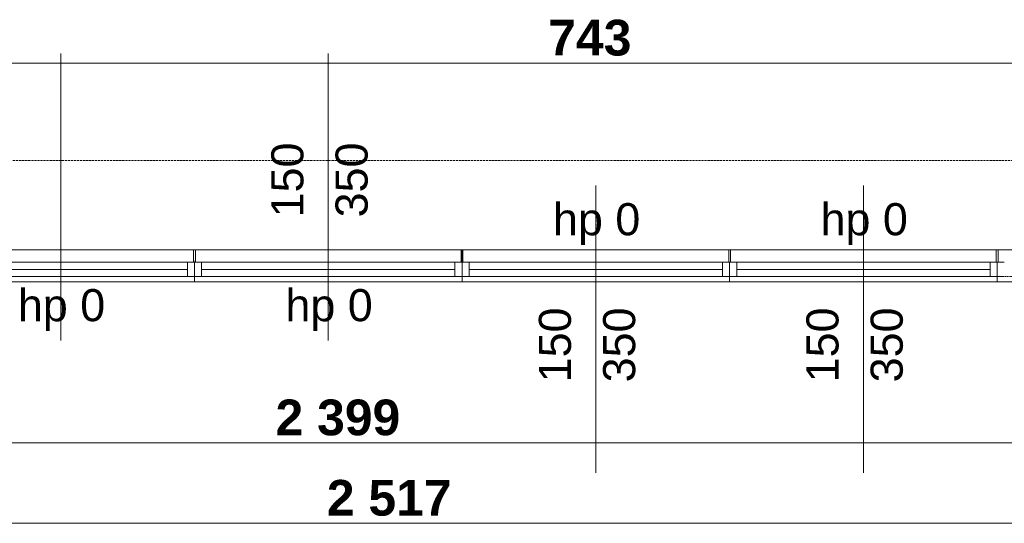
# Model space of a CAD drawing. Extents: x -7314 to 11761, y 144 to 9383.
# Tile 5 of 193: x 1951 to 2503, y 584 to 866. Entities that reach past the tile are written whole.
import ezdxf
from ezdxf.xclip import XClip

# ---------------------------------------------------------------- set-up
doc = ezdxf.new("R2010")
doc.units = 0
doc.header["$MEASUREMENT"] = 0
doc.header["$XCLIPFRAME"] = 0
for name, pattern in [('Krawędzie ukryte', [68, 48, -20]), ('Przerywana gęsta', [36, 24, -12]), ('Wipeout_Contour', [20000, 0, -20000])]:
    doc.linetypes.add(name, pattern=pattern)
for name, color, linetype in [('FORMA - Arch 01 - 220-A Ściany', 7, 'Continuous'), ('FORMA - Arch 01 - 410-K Osie', 7, 'Continuous'), ('FORMA - Arch 04 - Wymiary ogólne', 7, 'Continuous')]:
    doc.layers.add(name, color=color, linetype=linetype)
doc.styles.add('STYL_AUTOMATYCZNY_2', font='arial.ttf')
doc.styles.add('STYL_AUTOMATYCZNY_9', font='arial.ttf')
pattern_1 = [(0, (4185.3, -5972.398), (0, 17.32051), [0, -10]), (0, (4190.3, -5963.738), (0, 17.32051), [0, -10])]
pattern_2 = [(45, (4185.3, -5972.398), (-17.67767, 17.67767), []), (45, (4181.764, -5968.863), (-17.67767, 17.67767), []), (45, (4178.229, -5965.327), (-17.67767, 17.67767), [])]

# ---------------------------------------------------------------- blocks, each defined once
blk = doc.blocks.new('Rysunek_1_1', base_point=(4185.3, -5972.4))
at = {"color": 7, "linetype": 'Continuous', "lineweight": 13, "ltscale": 0.025}
for p, q in [((2199.04, 718.9), (2349.04, 718.9)), ((2349.04, 721.9), (2349.04, 718.9)), ((2349.04, 718.9), (2499.04, 718.9)), ((2499.04, 721.9), (2499.04, 718.9)), ((2499.04, 718.9), (2649.04, 718.9))]:
    blk.add_line(p, q, dxfattribs=at)
at = {"color": 7, "linetype": 'Przerywana gęsta', "lineweight": 13, "ltscale": 0.025}
blk.add_line((2499.04, 721.9), (2649.04, 721.9), dxfattribs=at)
at = {"layer": 'FORMA - Arch 01 - 220-A Ściany', "color": 7, "linetype": 'Continuous', "lineweight": 13, "ltscale": 0.025}
for p, q in [((2049.04, 718.9), (1899.04, 718.9)), ((2199.04, 718.9), (2049.04, 718.9))]:
    blk.add_line(p, q, dxfattribs=at)
at = {"layer": 'FORMA - Arch 01 - 410-K Osie', "color": 7, "linetype": 'Krawędzie ukryte', "lineweight": 13, "ltscale": 0.025}
blk.add_line((3420.76, 786.9), (587.6, 786.9), dxfattribs=at)
at = {"layer": 'FORMA - Arch 04 - Wymiary ogólne', "color": 154, "linetype": 'Continuous', "lineweight": 13, "ltscale": 0.025}
for p, q in [((2641.54, 841.42), (1899, 841.42)), ((3313.04, 628.63), (914.04, 628.63)), ((3416.04, 583.63), (899.04, 583.63))]:
    blk.add_line(p, q, dxfattribs=at)
at = {"color": 7, "linetype": 'Continuous', "lineweight": 13, "char_height": 18, "attachment_point": 7, "style": 'STYL_AUTOMATYCZNY_2'}
for insert in [(2250.02, 739.57), (2400.02, 739.57)]:
    blk.add_mtext('\\A1;{\\pql;\\pt0;\\fArial|b0|i0|c238|p0;\\W1.000000;hp 0\\fArial|b0|i0|c238|p0;\\W1.000000;\\A1{\\H.66x;\\S^  ;}\\fArial|b0|i0|c238|p0;\\W1.000000;\\fArial|b0|i0|c238|p0;\\W1.000000;}', dxfattribs=dict(at, insert=insert))
at = {"layer": 'FORMA - Arch 01 - 220-A Ściany', "color": 7, "linetype": 'Continuous', "lineweight": 13, "char_height": 18, "attachment_point": 7, "rotation": 90, "style": 'STYL_AUTOMATYCZNY_2'}
for s, insert in [('\\A1;{\\pql;\\pt0;\\fArial|b0|i0|c238|p0;\\W1.000000;150\\fArial|b0|i0|c238|p0;\\W1.000000;\\A1{\\H.66x;\\S^  ;}\\fArial|b0|i0|c238|p0;\\W1.000000;\\fArial|b0|i0|c238|p0;\\W1.000000;}', (2115.34, 755.01)), ('\\A1;{\\pql;\\pt0;\\fArial|b0|i0|c238|p0;\\W1.000000;350\\fArial|b0|i0|c238|p0;\\W1.000000;\\A1{\\H.66x;\\S^  ;}\\fArial|b0|i0|c238|p0;\\W1.000000;\\fArial|b0|i0|c238|p0;\\W1.000000;}', (2151.35, 755.01))]:
    blk.add_mtext(s, dxfattribs=dict(at, insert=insert))
at = {"layer": 'FORMA - Arch 04 - Wymiary ogólne', "color": 154, "linetype": 'Continuous', "lineweight": 13, "char_height": 20, "attachment_point": 7, "style": 'STYL_AUTOMATYCZNY_9'}
for s, insert, width in [('\\A1;{\\pql;\\fArial|b1|i0|c238|p0;\\W1.000000;743}', (2247.39, 845.42), 45.7634), ('\\A1;{\\pql;\\fArial|b1|i0|c238|p0;\\W1.000000;2\xa0399}', (2094.48, 632.63), 68.6384), ('\\A1;{\\pql;\\fArial|b1|i0|c238|p0;\\W1.000000;2\xa0517}', (2123.22, 587.63), 68.6384)]:
    blk.add_mtext(s, dxfattribs=dict(at, insert=insert, width=width))
at = {"color": 254, "linetype": 'Wipeout_Contour', "lineweight": 0, "ltscale": 11593.086793}
blk.add_wipeout([(2199.04, 736.9), (2199.04, 736.4), (2199.04, 729.9), (2199.54, 729.9), (2199.54, 736.9)], dxfattribs=at)
at = {"color": 254, "linetype": 'Wipeout_Contour', "lineweight": 0, "ltscale": 12306.795718}
blk.add_wipeout([(2349.04, 736.9), (2349.04, 736.4), (2349.04, 729.9), (2349.54, 729.9), (2349.54, 736.9)], dxfattribs=at)
at = {"color": 254, "linetype": 'Wipeout_Contour', "lineweight": 0, "ltscale": 13024.583667}
blk.add_wipeout([(2499.04, 736.9), (2499.04, 736.4), (2499.04, 729.9), (2499.54, 729.9), (2499.54, 736.9)], dxfattribs=at)
at = {"color": 254, "linetype": 'Wipeout_Contour', "lineweight": 0, "ltscale": 10884.25933}
blk.add_wipeout([(2049.54, 736.9), (2049.04, 736.9), (2049.04, 736.4), (2049.04, 729.9), (2049.54, 729.9)], dxfattribs=at).dxf.layer = 'FORMA - Arch 01 - 220-A Ściany'
at = {"color": 254, "linetype": 'Wipeout_Contour', "lineweight": 0, "ltscale": 6937.505413}
blk.add_wipeout([(2199.04, 721.9), (2199.04, 724.9), (899.04, 724.9), (899.04, 721.9)], dxfattribs=at).dxf.layer = 'FORMA - Arch 01 - 220-A Ściany'
at = {"linetype": 'Continuous', "lineweight": 5}
h = blk.add_hatch(dxfattribs=at)
h.set_pattern_fill('Tynk__4__0001', style=0, pattern_type=2)
h.set_pattern_definition(pattern_1)
h.paths.add_polyline_path([(2199.04, 736.9), (2199.04, 736.4), (2199.04, 729.9), (2199.54, 729.9), (2199.54, 736.9)])
h = blk.add_hatch(dxfattribs=at)
h.set_pattern_fill('Tynk__4__0001', style=0, pattern_type=2)
h.set_pattern_definition(pattern_1)
h.paths.add_polyline_path([(2349.04, 736.9), (2349.04, 736.4), (2349.04, 729.9), (2349.54, 729.9), (2349.54, 736.9)])
h = blk.add_hatch(dxfattribs=at)
h.set_pattern_fill('Tynk__4__0001', style=0, pattern_type=2)
h.set_pattern_definition(pattern_1)
h.paths.add_polyline_path([(2499.04, 736.9), (2499.04, 736.4), (2499.04, 729.9), (2499.54, 729.9), (2499.54, 736.9)])
at = {"layer": 'FORMA - Arch 01 - 220-A Ściany', "linetype": 'Continuous', "lineweight": 5}
h = blk.add_hatch(dxfattribs=at)
h.set_pattern_fill('Aluminium_0001', style=0, pattern_type=2)
h.set_pattern_definition(pattern_2)
h.paths.add_polyline_path([(2049.54, 736.9), (2049.04, 736.9), (2049.04, 736.4), (2049.04, 729.9), (2049.54, 729.9)])
at = {"color": 7, "linetype": 'Continuous', "lineweight": 13, "ltscale": 0.025}
for p, q in [((2199.04, 736.9), (2199.54, 736.9)), ((2199.04, 736.9), (2199.54, 736.9)), ((2199.04, 736.4), (2199.04, 729.9)), ((2199.54, 729.9), (2199.54, 736.9)), ((2199.04, 729.9), (2199.54, 729.9))]:
    blk.add_line(p, q, dxfattribs=at)
at = {"layer": 'FORMA - Arch 01 - 220-A Ściany', "color": 7, "linetype": 'Continuous', "lineweight": 18, "ltscale": 0.025}
for p, q in [((2199.04, 724.9), (899.04, 724.9)), ((2199.04, 721.9), (2199.04, 724.9))]:
    blk.add_line(p, q, dxfattribs=at)
at = {"color": 254, "linetype": 'Wipeout_Contour', "lineweight": 0, "ltscale": 12303.932442}
blk.add_wipeout([(2348.54, 736.9), (2348.54, 729.9), (2349.04, 729.9), (2349.04, 736.4), (2349.04, 736.9)], dxfattribs=at)
at = {"color": 254, "linetype": 'Wipeout_Contour', "lineweight": 0, "ltscale": 13021.705425}
blk.add_wipeout([(2498.54, 736.9), (2498.54, 729.9), (2499.04, 729.9), (2499.04, 736.4), (2499.04, 736.9)], dxfattribs=at)
at = {"color": 254, "linetype": 'Wipeout_Contour', "lineweight": 0, "ltscale": 10881.435304}
blk.add_wipeout([(2049.04, 736.9), (2048.54, 736.9), (2048.54, 729.9), (2049.04, 729.9), (2049.04, 736.4)], dxfattribs=at).dxf.layer = 'FORMA - Arch 01 - 220-A Ściany'
at = {"color": 254, "linetype": 'Wipeout_Contour', "lineweight": 0, "ltscale": 6937.505413}
blk.add_wipeout([(2199.04, 721.9), (2199.04, 724.9), (899.04, 724.9), (899.04, 721.9)], dxfattribs=at).dxf.layer = 'FORMA - Arch 01 - 220-A Ściany'
at = {"linetype": 'Continuous', "lineweight": 5}
h = blk.add_hatch(dxfattribs=at)
h.set_pattern_fill('Tynk__4__0001', style=0, pattern_type=2)
h.set_pattern_definition(pattern_1)
h.paths.add_polyline_path([(2348.54, 736.9), (2348.54, 729.9), (2349.04, 729.9), (2349.04, 736.4), (2349.04, 736.9)])
h = blk.add_hatch(dxfattribs=at)
h.set_pattern_fill('Tynk__4__0001', style=0, pattern_type=2)
h.set_pattern_definition(pattern_1)
h.paths.add_polyline_path([(2498.54, 736.9), (2498.54, 729.9), (2499.04, 729.9), (2499.04, 736.4), (2499.04, 736.9)])
at = {"layer": 'FORMA - Arch 01 - 220-A Ściany', "linetype": 'Continuous', "lineweight": 5}
h = blk.add_hatch(dxfattribs=at)
h.set_pattern_fill('Aluminium_0001', style=0, pattern_type=2)
h.set_pattern_definition(pattern_2)
h.paths.add_polyline_path([(2049.04, 736.9), (2048.54, 736.9), (2048.54, 729.9), (2049.04, 729.9), (2049.04, 736.4)])
at = {"color": 7, "linetype": 'Continuous', "lineweight": 13, "ltscale": 0.025}
for p, q in [((2199.54, 736.9), (2348.54, 736.9)), ((2348.54, 729.9), (2348.54, 736.9)), ((2349.04, 736.9), (2348.54, 736.9)), ((2349.04, 736.9), (2348.54, 736.9)), ((2349.04, 736.9), (2349.54, 736.9)), ((2349.04, 736.9), (2349.54, 736.9)), ((2349.54, 729.9), (2349.54, 736.9)), ((2349.54, 736.9), (2498.54, 736.9)), ((2498.54, 729.9), (2498.54, 736.9)), ((2499.04, 736.9), (2498.54, 736.9)), ((2499.04, 736.9), (2498.54, 736.9)), ((2499.04, 736.9), (2499.54, 736.9)), ((2499.04, 736.9), (2499.54, 736.9)), ((2499.54, 729.9), (2499.54, 736.9)), ((2499.54, 736.9), (2648.54, 736.9)), ((2199.04, 722.4), (2199.04, 729.9)), ((2349.04, 729.9), (2348.54, 729.9)), ((2349.04, 729.9), (2349.54, 729.9)), ((2499.04, 729.9), (2498.54, 729.9)), ((2499.04, 729.9), (2499.54, 729.9)), ((2199.04, 721.9), (2199.04, 722.4)), ((2199.04, 721.9), (2199.04, 718.9))]:
    blk.add_line(p, q, dxfattribs=at)
at = {"layer": 'FORMA - Arch 01 - 220-A Ściany', "color": 7, "linetype": 'Continuous', "lineweight": 13, "ltscale": 0.025}
for p, q in [((2048.54, 736.9), (1899.54, 736.9)), ((2199.04, 721.9), (899.04, 721.9))]:
    blk.add_line(p, q, dxfattribs=at)
at = {"layer": 'FORMA - Arch 01 - 220-A Ściany', "color": 7, "linetype": 'Continuous', "lineweight": 15, "ltscale": 0.025}
for p, q in [((2048.54, 729.9), (2048.54, 736.9)), ((2049.04, 736.9), (2048.54, 736.9)), ((2049.04, 736.9), (2048.54, 736.9)), ((2049.04, 736.9), (2049.54, 736.9)), ((2049.04, 736.9), (2049.54, 736.9)), ((2049.54, 729.9), (2049.54, 736.9)), ((2049.04, 729.9), (2048.54, 729.9)), ((2049.04, 729.9), (2049.54, 729.9))]:
    blk.add_line(p, q, dxfattribs=at)
at = {"layer": 'FORMA - Arch 01 - 220-A Ściany', "color": 7, "linetype": 'Continuous', "lineweight": 18, "ltscale": 0.025, "flags": 128}
blk.add_lwpolyline([(2199.04, 721.9), (2199.04, 724.9), (899.04, 724.9), (899.04, 721.9)], close=True, dxfattribs=at)
at = {"color": 254, "linetype": 'Wipeout_Contour', "lineweight": 0, "ltscale": 10417.02017}
blk.add_wipeout([(2499.04, 721.9), (2503.04, 721.9), (2503.04, 729.9), (2499.04, 729.9)], dxfattribs=at)
at = {"color": 254, "linetype": 'Wipeout_Contour', "lineweight": 0, "ltscale": 8499.032094}
blk.add_wipeout([(1999, 721.9), (1999, 723.9), (1997, 723.9), (1997, 721.9)], dxfattribs=at).dxf.layer = 'FORMA - Arch 01 - 220-A Ściany'
at = {"color": 254, "linetype": 'Wipeout_Contour', "lineweight": 0, "ltscale": 8876.212967}
blk.add_wipeout([(2099, 721.9), (2099, 723.9), (2097, 723.9), (2097, 721.9)], dxfattribs=at).dxf.layer = 'FORMA - Arch 01 - 220-A Ściany'
at = {"color": 7, "linetype": 'Continuous', "lineweight": 13, "ltscale": 0.025}
for p, q in [((2499.54, 729.9), (2499.54, 736.9)), ((2499.04, 722.4), (2499.04, 729.9)), ((2499.04, 722.4), (2499.04, 729.9)), ((2499.04, 721.9), (2499.04, 722.4)), ((2499.04, 721.9), (2499.04, 722.4)), ((2499.04, 718.9), (2499.04, 721.9))]:
    blk.add_line(p, q, dxfattribs=at)
at = {"color": 7, "linetype": 'Continuous', "lineweight": 15, "ltscale": 0.025}
for p, q in [((2503.04, 729.9), (2499.04, 729.9)), ((2499.04, 721.9), (2503.04, 721.9))]:
    blk.add_line(p, q, dxfattribs=at)
at = {"color": 7, "linetype": 'Przerywana gęsta', "lineweight": 13, "ltscale": 0.025}
blk.add_line((2349.04, 721.9), (2499.04, 721.9), dxfattribs=at)
at = {"color": 254, "linetype": 'Wipeout_Contour', "lineweight": 0, "ltscale": 9842.220835}
blk.add_wipeout([(2349.04, 721.9), (2353.04, 721.9), (2353.04, 729.9), (2349.04, 729.9)], dxfattribs=at)
at = {"color": 254, "linetype": 'Wipeout_Contour', "lineweight": 0, "ltscale": 10401.65525}
blk.add_wipeout([(2499.04, 729.9), (2495.04, 729.9), (2495.04, 721.9), (2499.04, 721.9)], dxfattribs=at)
at = {"color": 7, "linetype": 'Continuous', "lineweight": 13, "ltscale": 0.025}
for p, q in [((2349.54, 729.9), (2349.54, 736.9)), ((2498.54, 729.9), (2498.54, 736.9)), ((2349.04, 722.4), (2349.04, 729.9)), ((2349.04, 722.4), (2349.04, 729.9)), ((2499.04, 722.4), (2499.04, 729.9)), ((2499.04, 722.4), (2499.04, 729.9)), ((2349.04, 721.9), (2349.04, 722.4)), ((2349.04, 721.9), (2349.04, 722.4)), ((2349.04, 718.9), (2349.04, 721.9)), ((2499.04, 721.9), (2499.04, 722.4)), ((2499.04, 721.9), (2499.04, 722.4))]:
    blk.add_line(p, q, dxfattribs=at)
at = {"color": 7, "linetype": 'Przerywana gęsta', "lineweight": 13, "ltscale": 0.025}
blk.add_line((2199.04, 721.9), (2349.04, 721.9), dxfattribs=at)
at = {"color": 254, "linetype": 'Wipeout_Contour', "lineweight": 0, "ltscale": 10121.904025}
blk.add_wipeout([(2353.04, 721.9), (2495.04, 721.9), (2495.04, 729.9), (2353.04, 729.9)], dxfattribs=at)
at = {"color": 7, "linetype": 'Continuous', "lineweight": 15, "ltscale": 0.025}
for p, q in [((2424.04, 611.9), (2424.04, 772.81)), ((2353.04, 729.9), (2349.04, 729.9)), ((2353.04, 721.9), (2353.04, 729.9)), ((2499.04, 729.9), (2495.04, 729.9)), ((2495.04, 729.9), (2495.04, 721.9)), ((2349.04, 721.9), (2353.04, 721.9)), ((2495.04, 721.9), (2499.04, 721.9))]:
    blk.add_line(p, q, dxfattribs=at)
at = {"color": 7, "linetype": 'Continuous', "lineweight": 13, "ltscale": 0.025}
for p, q in [((2495.04, 729.9), (2353.04, 729.9)), ((2353.04, 725.9), (2495.04, 725.9)), ((2353.04, 721.9), (2495.04, 721.9))]:
    blk.add_line(p, q, dxfattribs=at)
at = {"color": 7, "linetype": 'Continuous', "lineweight": 13, "char_height": 18, "attachment_point": 7, "rotation": 90, "style": 'STYL_AUTOMATYCZNY_2'}
for s, insert in [('\\A1;{\\pql;\\pt0;\\fArial|b0|i0|c238|p0;\\W1.000000;350\\fArial|b0|i0|c238|p0;\\W1.000000;\\A1{\\H.66x;\\S^  ;}\\fArial|b0|i0|c238|p0;\\W1.000000;\\fArial|b0|i0|c238|p0;\\W1.000000;}', (2451.35, 662.59)), ('\\A1;{\\pql;\\pt0;\\fArial|b0|i0|c238|p0;\\W1.000000;150\\fArial|b0|i0|c238|p0;\\W1.000000;\\A1{\\H.66x;\\S^  ;}\\fArial|b0|i0|c238|p0;\\W1.000000;\\fArial|b0|i0|c238|p0;\\W1.000000;}', (2565.34, 662.59))]:
    blk.add_mtext(s, dxfattribs=dict(at, insert=insert))
at = {"color": 254, "linetype": 'Wipeout_Contour', "lineweight": 0, "ltscale": 9270.615526}
blk.add_wipeout([(2199.04, 721.9), (2203.04, 721.9), (2203.04, 729.9), (2199.04, 729.9)], dxfattribs=at)
at = {"color": 7, "linetype": 'Continuous', "lineweight": 13, "ltscale": 0.025}
for p, q in [((2199.54, 729.9), (2199.54, 736.9)), ((2199.04, 722.4), (2199.04, 729.9)), ((2199.04, 722.4), (2199.04, 729.9)), ((2199.04, 721.9), (2199.04, 722.4)), ((2199.04, 721.9), (2199.04, 722.4))]:
    blk.add_line(p, q, dxfattribs=at)
at = {"color": 254, "linetype": 'Wipeout_Contour', "lineweight": 0, "ltscale": 9826.934093}
blk.add_wipeout([(2349.04, 729.9), (2345.04, 729.9), (2345.04, 721.9), (2349.04, 721.9)], dxfattribs=at)
at = {"color": 7, "linetype": 'Continuous', "lineweight": 13, "ltscale": 0.025}
for p, q in [((2348.54, 729.9), (2348.54, 736.9)), ((2349.04, 722.4), (2349.04, 729.9)), ((2349.04, 722.4), (2349.04, 729.9)), ((2349.04, 721.9), (2349.04, 722.4)), ((2349.04, 721.9), (2349.04, 722.4))]:
    blk.add_line(p, q, dxfattribs=at)
at = {"color": 254, "linetype": 'Wipeout_Contour', "lineweight": 0, "ltscale": 9548.735391}
blk.add_wipeout([(2203.04, 721.9), (2345.04, 721.9), (2345.04, 729.9), (2203.04, 729.9)], dxfattribs=at)
at = {"color": 7, "linetype": 'Continuous', "lineweight": 15, "ltscale": 0.025}
for p, q in [((2274.04, 611.9), (2274.04, 772.81)), ((2203.04, 729.9), (2199.04, 729.9)), ((2203.04, 721.9), (2203.04, 729.9)), ((2349.04, 729.9), (2345.04, 729.9)), ((2345.04, 729.9), (2345.04, 721.9)), ((2199.04, 721.9), (2203.04, 721.9)), ((2345.04, 721.9), (2349.04, 721.9))]:
    blk.add_line(p, q, dxfattribs=at)
at = {"color": 7, "linetype": 'Continuous', "lineweight": 13, "ltscale": 0.025}
for p, q in [((2345.04, 729.9), (2203.04, 729.9)), ((2203.04, 725.9), (2345.04, 725.9)), ((2203.04, 721.9), (2345.04, 721.9))]:
    blk.add_line(p, q, dxfattribs=at)
at = {"color": 7, "linetype": 'Continuous', "lineweight": 13, "char_height": 18, "attachment_point": 7, "rotation": 90, "style": 'STYL_AUTOMATYCZNY_2'}
for s, insert in [('\\A1;{\\pql;\\pt0;\\fArial|b0|i0|c238|p0;\\W1.000000;350\\fArial|b0|i0|c238|p0;\\W1.000000;\\A1{\\H.66x;\\S^  ;}\\fArial|b0|i0|c238|p0;\\W1.000000;\\fArial|b0|i0|c238|p0;\\W1.000000;}', (2301.35, 662.59)), ('\\A1;{\\pql;\\pt0;\\fArial|b0|i0|c238|p0;\\W1.000000;150\\fArial|b0|i0|c238|p0;\\W1.000000;\\A1{\\H.66x;\\S^  ;}\\fArial|b0|i0|c238|p0;\\W1.000000;\\fArial|b0|i0|c238|p0;\\W1.000000;}', (2415.34, 662.59))]:
    blk.add_mtext(s, dxfattribs=dict(at, insert=insert))
at = {"color": 254, "linetype": 'Wipeout_Contour', "lineweight": 0, "ltscale": 11590.241338}
blk.add_wipeout([(2199.04, 736.9), (2198.54, 736.9), (2198.54, 729.9), (2199.04, 729.9), (2199.04, 736.4)], dxfattribs=at).dxf.layer = 'FORMA - Arch 01 - 220-A Ściany'
at = {"color": 254, "linetype": 'Wipeout_Contour', "lineweight": 0, "ltscale": 6937.505413}
blk.add_wipeout([(2199.04, 721.9), (2199.04, 724.9), (899.04, 724.9), (899.04, 721.9)], dxfattribs=at).dxf.layer = 'FORMA - Arch 01 - 220-A Ściany'
at = {"layer": 'FORMA - Arch 01 - 220-A Ściany', "linetype": 'Continuous', "lineweight": 5}
h = blk.add_hatch(dxfattribs=at)
h.set_pattern_fill('Aluminium_0001', style=0, pattern_type=2)
h.set_pattern_definition(pattern_2)
h.paths.add_polyline_path([(2199.04, 736.9), (2198.54, 736.9), (2198.54, 729.9), (2199.04, 729.9), (2199.04, 736.4)])
at = {"layer": 'FORMA - Arch 01 - 220-A Ściany', "color": 7, "linetype": 'Continuous', "lineweight": 13, "ltscale": 0.025}
blk.add_line((2198.54, 736.9), (2049.54, 736.9), dxfattribs=at)
at = {"layer": 'FORMA - Arch 01 - 220-A Ściany', "color": 7, "linetype": 'Continuous', "lineweight": 15, "ltscale": 0.025}
for p, q in [((2198.54, 729.9), (2198.54, 736.9)), ((2199.04, 736.9), (2198.54, 736.9)), ((2199.04, 736.9), (2198.54, 736.9)), ((2199.04, 729.9), (2198.54, 729.9)), ((2199.04, 724.9), (2199.04, 729.9))]:
    blk.add_line(p, q, dxfattribs=at)
at = {"layer": 'FORMA - Arch 01 - 220-A Ściany', "color": 7, "linetype": 'Continuous', "lineweight": 25, "ltscale": 0.025}
blk.add_line((2199.04, 736.4), (2199.04, 729.9), dxfattribs=at)
at = {"color": 254, "linetype": 'Wipeout_Contour', "lineweight": 0, "ltscale": 8499.032094}
blk.add_wipeout([(1999, 721.9), (1999, 723.9), (1997, 723.9), (1997, 721.9)], dxfattribs=at).dxf.layer = 'FORMA - Arch 01 - 220-A Ściany'
at = {"color": 254, "linetype": 'Wipeout_Contour', "lineweight": 0, "ltscale": 8876.212967}
blk.add_wipeout([(2099, 721.9), (2099, 723.9), (2097, 723.9), (2097, 721.9)], dxfattribs=at).dxf.layer = 'FORMA - Arch 01 - 220-A Ściany'
at = {"layer": 'FORMA - Arch 01 - 220-A Ściany', "color": 7, "linetype": 'Continuous', "lineweight": 13, "ltscale": 0.025}
for p, q in [((1999, 721.9), (1997, 721.9)), ((2099, 721.9), (2097, 721.9))]:
    blk.add_line(p, q, dxfattribs=at)
at = {"layer": 'FORMA - Arch 01 - 220-A Ściany', "color": 7, "linetype": 'Continuous', "lineweight": 18, "ltscale": 0.025, "flags": 128}
for points in [[(1999, 721.9), (1999, 723.9), (1997, 723.9), (1997, 721.9)], [(2099, 721.9), (2099, 723.9), (2097, 723.9), (2097, 721.9)]]:
    blk.add_lwpolyline(points, close=True, dxfattribs=at)
at = {"color": 254, "linetype": 'Wipeout_Contour', "lineweight": 0, "ltscale": 6937.505413}
blk.add_wipeout([(2199.04, 721.9), (2199.04, 724.9), (899.04, 724.9), (899.04, 721.9)], dxfattribs=at).dxf.layer = 'FORMA - Arch 01 - 220-A Ściany'
at = {"layer": 'FORMA - Arch 01 - 220-A Ściany', "color": 7, "linetype": 'Continuous', "lineweight": 13, "ltscale": 0.025}
for p, q in [((2199.04, 721.9), (899.04, 721.9)), ((2049.04, 718.9), (2049.04, 721.9)), ((2199.04, 721.9), (2199.04, 718.9))]:
    blk.add_line(p, q, dxfattribs=at)
at = {"layer": 'FORMA - Arch 01 - 220-A Ściany', "color": 7, "linetype": 'Przerywana gęsta', "lineweight": 13, "ltscale": 0.025}
blk.add_line((2199.04, 721.9), (2049.04, 721.9), dxfattribs=at)
at = {"layer": 'FORMA - Arch 01 - 220-A Ściany', "color": 7, "linetype": 'Continuous', "lineweight": 18, "ltscale": 0.025, "flags": 128}
blk.add_lwpolyline([(2199.04, 721.9), (2199.04, 724.9), (899.04, 724.9), (899.04, 721.9)], close=True, dxfattribs=at)
at = {"color": 254, "linetype": 'Wipeout_Contour', "lineweight": 0, "ltscale": 8702.833616}
blk.add_wipeout([(2049.04, 721.9), (2053.04, 721.9), (2053.04, 729.9), (2049.04, 729.9)], dxfattribs=at).dxf.layer = 'FORMA - Arch 01 - 220-A Ściany'
at = {"color": 254, "linetype": 'Wipeout_Contour', "lineweight": 0, "ltscale": 9255.421921}
blk.add_wipeout([(2199.04, 729.9), (2195.04, 729.9), (2195.04, 721.9), (2199.04, 721.9)], dxfattribs=at).dxf.layer = 'FORMA - Arch 01 - 220-A Ściany'
at = {"layer": 'FORMA - Arch 01 - 220-A Ściany', "color": 7, "linetype": 'Continuous', "lineweight": 15, "ltscale": 0.025}
for p, q in [((2049.54, 729.9), (2049.54, 736.9)), ((2198.54, 729.9), (2198.54, 736.9)), ((2049.04, 722.4), (2049.04, 729.9)), ((2049.04, 722.4), (2049.04, 729.9)), ((2199.04, 722.4), (2199.04, 729.9)), ((2199.04, 722.4), (2199.04, 729.9)), ((2049.04, 721.9), (2049.04, 722.4)), ((2049.04, 721.9), (2049.04, 722.4)), ((2199.04, 721.9), (2199.04, 722.4)), ((2199.04, 721.9), (2199.04, 722.4))]:
    blk.add_line(p, q, dxfattribs=at)
at = {"layer": 'FORMA - Arch 01 - 220-A Ściany', "color": 7, "linetype": 'Przerywana gęsta', "lineweight": 13, "ltscale": 0.025}
blk.add_line((2049.04, 721.9), (1899.04, 721.9), dxfattribs=at)
at = {"layer": 'FORMA - Arch 01 - 220-A Ściany', "color": 7, "linetype": 'Continuous', "lineweight": 13, "ltscale": 0.025}
blk.add_line((2049.04, 721.9), (2049.04, 718.9), dxfattribs=at)
at = {"color": 254, "linetype": 'Wipeout_Contour', "lineweight": 0, "ltscale": 8979.081683}
blk.add_wipeout([(2195.04, 729.9), (2053.04, 729.9), (2053.04, 721.9), (2195.04, 721.9)], dxfattribs=at).dxf.layer = 'FORMA - Arch 01 - 220-A Ściany'
at = {"layer": 'FORMA - Arch 01 - 220-A Ściany', "color": 7, "linetype": 'Continuous', "lineweight": 15, "ltscale": 0.025}
for p, q in [((2124.04, 846.9), (2124.04, 685.99)), ((2053.04, 729.9), (2049.04, 729.9)), ((2053.04, 721.9), (2053.04, 729.9)), ((2199.04, 729.9), (2195.04, 729.9)), ((2195.04, 729.9), (2195.04, 721.9)), ((2049.04, 721.9), (2053.04, 721.9)), ((2195.04, 721.9), (2199.04, 721.9))]:
    blk.add_line(p, q, dxfattribs=at)
at = {"layer": 'FORMA - Arch 01 - 220-A Ściany', "color": 7, "linetype": 'Continuous', "lineweight": 13, "ltscale": 0.025}
for p, q in [((2195.04, 729.9), (2053.04, 729.9)), ((2195.04, 725.9), (2053.04, 725.9)), ((2053.04, 721.9), (2195.04, 721.9))]:
    blk.add_line(p, q, dxfattribs=at)
at = {"color": 7, "linetype": 'Continuous', "lineweight": 13, "insert": (2265.34, 662.59), "char_height": 18, "attachment_point": 7, "rotation": 90, "style": 'STYL_AUTOMATYCZNY_2'}
blk.add_mtext('\\A1;{\\pql;\\pt0;\\fArial|b0|i0|c238|p0;\\W1.000000;150\\fArial|b0|i0|c238|p0;\\W1.000000;\\A1{\\H.66x;\\S^  ;}\\fArial|b0|i0|c238|p0;\\W1.000000;\\fArial|b0|i0|c238|p0;\\W1.000000;}', dxfattribs=at)
at = {"layer": 'FORMA - Arch 01 - 220-A Ściany', "color": 7, "linetype": 'Continuous', "lineweight": 13, "insert": (2100.02, 691.41), "char_height": 18, "attachment_point": 7, "style": 'STYL_AUTOMATYCZNY_2'}
blk.add_mtext('\\A1;{\\pql;\\pt0;\\fArial|b0|i0|c238|p0;\\W1.000000;hp 0\\fArial|b0|i0|c238|p0;\\W1.000000;\\A1{\\H.66x;\\S^  ;}\\fArial|b0|i0|c238|p0;\\W1.000000;\\fArial|b0|i0|c238|p0;\\W1.000000;}', dxfattribs=at)
at = {"color": 254, "linetype": 'Wipeout_Contour', "lineweight": 0, "ltscale": 8687.752047}
blk.add_wipeout([(2049.04, 729.9), (2045.04, 729.9), (2045.04, 721.9), (2049.04, 721.9)], dxfattribs=at).dxf.layer = 'FORMA - Arch 01 - 220-A Ściany'
at = {"layer": 'FORMA - Arch 01 - 220-A Ściany', "color": 7, "linetype": 'Continuous', "lineweight": 15, "ltscale": 0.025}
for p, q in [((2048.54, 729.9), (2048.54, 736.9)), ((2049.04, 722.4), (2049.04, 729.9)), ((2049.04, 722.4), (2049.04, 729.9)), ((2049.04, 721.9), (2049.04, 722.4)), ((2049.04, 721.9), (2049.04, 722.4))]:
    blk.add_line(p, q, dxfattribs=at)
at = {"color": 254, "linetype": 'Wipeout_Contour', "lineweight": 0, "ltscale": 8413.659233}
blk.add_wipeout([(2045.04, 729.9), (1903.04, 729.9), (1903.04, 721.9), (2045.04, 721.9)], dxfattribs=at).dxf.layer = 'FORMA - Arch 01 - 220-A Ściany'
at = {"layer": 'FORMA - Arch 01 - 220-A Ściany', "color": 7, "linetype": 'Continuous', "lineweight": 15, "ltscale": 0.025}
for p, q in [((1974.04, 846.9), (1974.04, 685.99)), ((2049.04, 729.9), (2045.04, 729.9)), ((2045.04, 729.9), (2045.04, 721.9)), ((2045.04, 721.9), (2049.04, 721.9))]:
    blk.add_line(p, q, dxfattribs=at)
at = {"layer": 'FORMA - Arch 01 - 220-A Ściany', "color": 7, "linetype": 'Continuous', "lineweight": 13, "ltscale": 0.025}
for p, q in [((2045.04, 729.9), (1903.04, 729.9)), ((2045.04, 725.9), (1903.04, 725.9)), ((1903.04, 721.9), (2045.04, 721.9))]:
    blk.add_line(p, q, dxfattribs=at)
at = {"layer": 'FORMA - Arch 01 - 220-A Ściany', "color": 7, "linetype": 'Continuous', "lineweight": 13, "insert": (1950.02, 691.41), "char_height": 18, "attachment_point": 7, "style": 'STYL_AUTOMATYCZNY_2'}
blk.add_mtext('\\A1;{\\pql;\\pt0;\\fArial|b0|i0|c238|p0;\\W1.000000;hp 0\\fArial|b0|i0|c238|p0;\\W1.000000;\\A1{\\H.66x;\\S^  ;}\\fArial|b0|i0|c238|p0;\\W1.000000;\\fArial|b0|i0|c238|p0;\\W1.000000;}', dxfattribs=at)

msp = doc.modelspace()

# ---------------------------------------------------------------- block references
at = {"lineweight": 20}
ref = msp.add_blockref('Rysunek_1_1', (4185.29965, -5972.39804), dxfattribs=at)
XClip(ref).set_block_clipping_path([(254.0251470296, 246.5573808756), (9689.7973583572, 9358.9497337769)])

doc.saveas('drawing.dxf')
